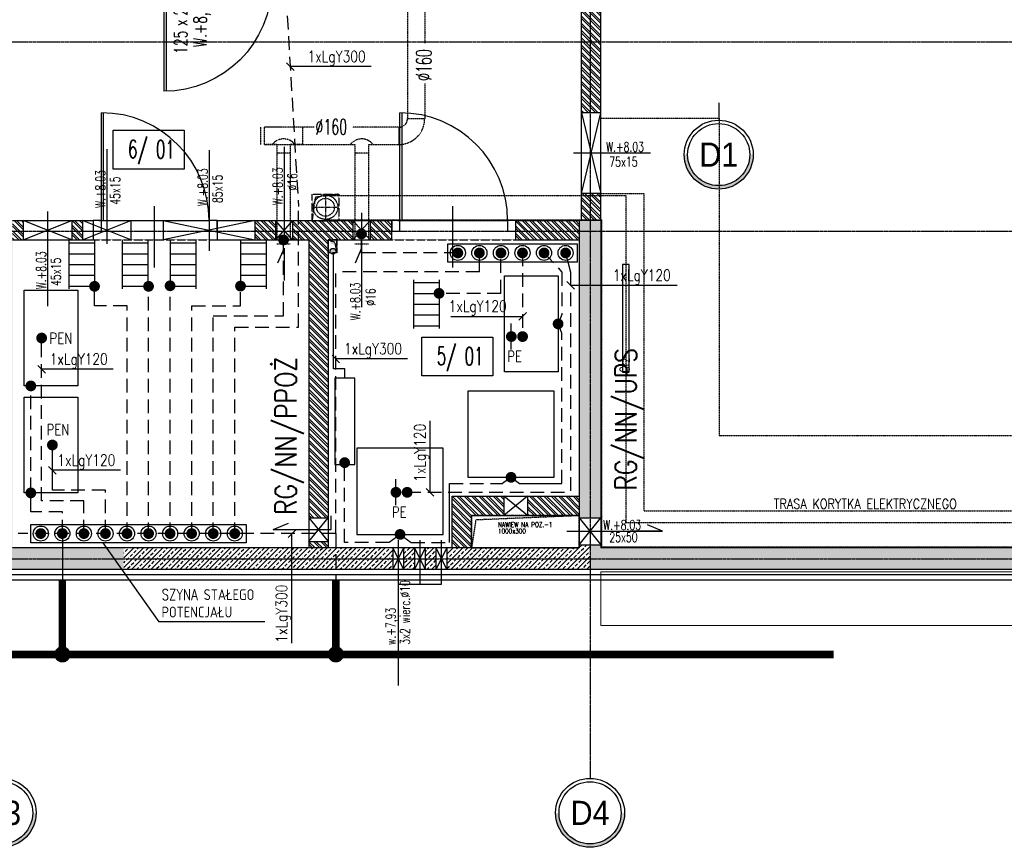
# Model space of a CAD drawing. Header units: inches. Extents: x 788 to 26783, y -4103 to 21.
# Tile 75 of 101: x 22101 to 23015, y -1969 to -1200. Entities that reach past the tile are written whole.
import ezdxf
from ezdxf.enums import TextEntityAlignment as Align

# ---------------------------------------------------------------- set-up
doc = ezdxf.new("R2010")
doc.units = ezdxf.units.IN
doc.header["$MEASUREMENT"] = 0
for name, pattern in [('CENTER', [2, 1.25, -0.25, 0.25, -0.25]), ('DASHDOT', [1, 0.5, -0.25, 0, -0.25]), ('DASHED', [0.75, 0.5, -0.25]), ('DASHED2', [0.375, 0.25, -0.125]), ('HIDDEN', [9.525, 6.35, -3.175])]:
    doc.linetypes.add(name, pattern=pattern)
doc.layers.add('0-sekcje', color=1, linetype='Continuous', lineweight=18)
for name, color, linetype in [('Drz---drzwi', 5, 'Continuous'), ('E135', 6, 'Continuous'), ('E35', 6, 'Continuous'), ('E50', 3, 'Continuous'), ('Ins-co', 2, 'Continuous'), ('Ins-el', 232, 'Continuous'), ('Ins-el-opis', 232, 'Continuous'), ('Ins-went', 141, 'Continuous'), ('Ins-wod', 4, 'Continuous'), ('Opis-pom', 6, 'Continuous'), ('Opis_pom_ramka', 6, 'Continuous'), ('Os-osie glowne', 1, 'CENTER'), ('Os-osie-opis', 2, 'Continuous'), ('Sc-beton', 7, 'Continuous'), ('Sc-beton-hatch', 86, 'Continuous'), ('Sc-cegla pustak', 42, 'Continuous'), ('Sc-cegla pustak-hatch', 8, 'Continuous'), ('Sc-izolacja term-styropian', 151, 'STYROPIAN-KA'), ('Sc-nadproza kon', 5, 'DASHED2'), ('W-otwor-strop-nad', 126, 'DASHED2'), ('W-przebicia-ściany', 223, 'Continuous')]:
    doc.layers.add(name, color=color, linetype=linetype)
doc.styles.add('dwg_opis duży', font='ARIAL.TTF', dxfattribs={"width": 0.9})
doc.styles.add('KA wymiar', font='romans.shx', dxfattribs={"width": 0.6})
doc.styles.add('ROMANS', font='romans', dxfattribs={"width": 0.85})
doc.styles.add('wymiar', font='romand.shx', dxfattribs={"width": 0.6})
doc.linetypes.add('STYROPIAN-KA', pattern='A,0.0001,-0.1,[135,ltypeshp.shx,S=0.1,R=0,X=-0.1,Y=0],0,[135,ltypeshp.shx,S=0.1,R=180,X=0.1,Y=0],-0.1', length=0.2001)
doc.linetypes.add('ZIGZAG', pattern='A,0.00254,-5.08,[131,ltypeshp.shx,S=5.08,R=0,X=-5.08,Y=0],-10.16,[131,ltypeshp.shx,S=5.08,R=180,X=5.08,Y=0],-5.08', length=20.32254)
pattern_1 = [(45, (-29453.0206, 16237.085), (-4.49012806, 4.49012806), []), (45, (-29448.5305, 16237.085), (-4.49012806, 4.49012806), [3.175, -1.5875])]
pattern_2 = [(135, (-29453.0206, 16237.085), (-3.36759605, -3.36759605), []), (135, (-29453.0206, 16239.33), (-3.36759605, -3.36759605), [])]

# ---------------------------------------------------------------- blocks, each defined once
blk = doc.blocks.new('_gfjkhgjhlhjk')
at = {"ltscale": 7}
for p, q in [((7.5, 10), (7.5, 110)), ((9.5, 10), (9.5, 109.98)), ((56.5, 23.36), (56.5, -33.64))]:
    blk.add_line(p, q, dxfattribs=at)
for points in [[(0, 0), (7.5, 0), (7.5, 10), (0, 10)], [(107.5, 0), (115, 0), (115, 10), (107.5, 10)]]:
    blk.add_lwpolyline(points, close=True, dxfattribs=at)
blk.add_lwpolyline([(5.5, 10), (107.5, 10)], dxfattribs=at)
blk.add_arc((7.5, 10), 100, 0, 90)
blk = doc.blocks.new('_opis_osi_liczbowy')
blk.add_hatch(color=256).paths.add_polyline_path([(32, 32), (32, 28.8, -1), (32, -28.8), (32, -32, 1)])
for radius in [32, 28.8]:
    blk.add_circle((32, 0), radius)
at = {"style": 'dwg_opis duży', "width": 0.9}
blk.add_attdef('AXNAMEH', text='', height=22.4, rotation=90, dxfattribs=at).set_placement((32, 0), align=Align.MIDDLE_CENTER)
blk = doc.blocks.new('_GFKJGKJ')
at = {"linetype": 'DASHED', "ltscale": 0.3}
for p, q in [((0, 11.25), (0, -11.25)), ((-11.25, 0), (11.25, 0))]:
    blk.add_line(p, q, dxfattribs=at)
for radius in [11.34, 8.25]:
    blk.add_circle((0, 0), radius, dxfattribs=at)
blk = doc.blocks.new('_opis_pom_metka')
at = {"layer": 'Opis_pom_ramka'}
blk.add_lwpolyline([(-33.13, 0), (32.87, 0), (32.87, -36), (-33.13, -36)], close=True, dxfattribs=at)
at = {"style": 'KA wymiar', "width": 0.6}
blk.add_attdef('KO/', text='', height=16.8, dxfattribs=at).set_placement((3.45, -25.87), align=Align.RIGHT)
blk.add_attdef('NR', (3.8, -26.16), '', height=16.8, dxfattribs=at)
blk = doc.blocks.new('_vxkdjhgkljhkgjhk')
for q in [(14.01, 6.02), (30.24, 0)]:
    blk.add_line((0, 0), q)
blk = doc.blocks.new('ozn_opis-schodów1-rzut')
at = {"style": 'ROMANS', "width": 0.7}
blk.add_text('x', height=12, dxfattribs=at).set_placement((-3.32, 3))
at = {"ltscale": 25, "style": 'ROMANS', "width": 0.7}
blk.add_attdef('Ilość', text='', height=12, dxfattribs=at).set_placement((-7.75, 3), align=Align.RIGHT)
blk.add_attdef('Wysokość', (6.22, 3), '', height=12, dxfattribs=at)
blk.add_attdef('Długość', text='', height=12, dxfattribs=at).set_placement((0.41, -15), align=Align.CENTER)

msp = doc.modelspace()

# ---------------------------------------------------------------- hatches: boundary and pattern name
at = {"layer": 'Ins-went'}
h = msp.add_hatch(color=256, dxfattribs=at)
h.paths.add_polyline_path([(22394.54, -1406.43, 1), (22389.29, -1406.43, 1)])
h.paths.add_polyline_path([(22389.29, -1415.36, 1), (22394.54, -1415.36, 1)])
at = {"layer": 'Sc-beton-hatch'}
h = msp.add_hatch(dxfattribs=at)
h.set_pattern_fill('ANSI33', color=256, style=0)
h.set_pattern_definition(pattern_1)
h.paths.add_polyline_path([(21490.53, -1396.83), (21480.53, -1396.83), (21480.53, -1461.46), (21490.53, -1464.27), (21490.53, -1462.83)])
h.paths.add_polyline_path([(21480.53, -1396.83), (21470.53, -1396.83), (21470.53, -1458.65), (21480.53, -1461.46)])
h.paths.add_polyline_path([(21480.53, -1461.46), (21470.53, -1458.65), (21470.53, -1507.25), (21480.53, -1507.25)])
h.paths.add_polyline_path([(21490.53, -1464.27), (21480.53, -1461.46), (21480.53, -1507.25), (21490.53, -1507.25)])
h.paths.add_polyline_path([(21490.53, -1507.25), (21480.53, -1507.25), (21480.53, -1578.34), (21490.53, -1578.34)])
h.paths.add_polyline_path([(21480.53, -1507.25), (21470.53, -1507.25), (21470.53, -1578.34), (21480.53, -1578.34)])
h.paths.add_polyline_path([(21480.53, -1578.34), (21470.53, -1578.34), (21470.53, -1700.83), (21480.53, -1700.83)])
h.paths.add_polyline_path([(21490.53, -1578.34), (21480.53, -1578.34), (21480.53, -1700.83), (21634.53, -1700.83), (21634.53, -1690.83), (21490.53, -1690.83)])
h.paths.add_polyline_path([(21480.53, -1700.83), (21470.53, -1700.83), (21470.53, -1710.83), (21480.53, -1710.83)])
h.paths.add_polyline_path([(21634.53, -1700.83), (21480.53, -1700.83), (21480.53, -1710.83), (21634.53, -1710.83)])
h.paths.add_polyline_path([(21655.53, -1700.83), (21645.53, -1700.83), (21645.53, -1710.83), (21655.53, -1710.83)])
h.paths.add_polyline_path([(21655.53, -1690.83), (21645.53, -1690.83), (21645.53, -1700.83), (21655.53, -1700.83)])
h.paths.add_polyline_path([(21684.53, -1690.83), (21666.53, -1690.83), (21666.53, -1700.83), (21684.53, -1700.83)])
h.paths.add_polyline_path([(21684.53, -1700.83), (21666.53, -1700.83), (21666.53, -1710.83), (21684.53, -1710.83)])
h.paths.add_polyline_path([(21705.53, -1700.83), (21695.53, -1700.83), (21695.53, -1710.83), (21705.53, -1710.83)])
h.paths.add_polyline_path([(21705.53, -1690.83), (21695.53, -1690.83), (21695.53, -1700.83), (21705.53, -1700.83)])
h.paths.add_polyline_path([(21759.35, -1690.83), (21716.53, -1690.83), (21716.53, -1700.83), (21759.35, -1700.83)])
h.paths.add_polyline_path([(21759.35, -1700.83), (21716.53, -1700.83), (21716.53, -1710.83), (21759.35, -1710.83)])
h.paths.add_polyline_path([(21815.53, -1700.83), (21759.35, -1700.83), (21759.35, -1710.83), (21815.53, -1710.83)])
h.paths.add_polyline_path([(21815.53, -1690.83), (21759.35, -1690.83), (21759.35, -1700.83), (21815.53, -1700.83)])
h.paths.add_polyline_path([(22084.53, -1396.83), (22036.03, -1396.83), (22036.03, -1406.83), (22074.53, -1406.83), (22074.53, -1598.83), (22074.53, -1690.83), (21880.53, -1690.83), (21880.53, -1682.83), (21860.53, -1682.83), (21860.53, -1690.83), (21815.53, -1690.83), (21815.53, -1700.83), (22084.53, -1700.83)])
h.paths.add_polyline_path([(22084.53, -1700.83), (21815.53, -1700.83), (21815.53, -1710.83), (22084.53, -1710.83)])
h.paths.add_polyline_path([(21922.03, -1396.83), (21860.53, -1396.83), (21860.53, -1493.33), (21880.53, -1493.33), (21880.53, -1406.83), (21922.03, -1406.83)], flags=17)
h.paths.add_polyline_path([(21922.03, -1386.83), (21860.53, -1386.83), (21860.53, -1396.83), (21922.03, -1396.83)])
h.paths.add_polyline_path([(21880.53, -1493.33), (21860.53, -1493.33), (21860.53, -1509.83), (21860.53, -1622.83), (21879.94, -1622.83), (21880.53, -1622.83)], flags=17)
h.paths.add_polyline_path([(22094.53, -1396.83), (22084.53, -1396.83), (22084.53, -1700.83), (22197.84, -1700.83), (22197.84, -1690.83), (22094.53, -1690.83)])
h.paths.add_polyline_path([(22094.53, -1386.83), (22084.53, -1386.83), (22084.53, -1396.83), (22094.53, -1396.83)])
h.paths.add_polyline_path([(22084.53, -1386.83), (22036.03, -1386.83), (22036.03, -1396.83), (22084.53, -1396.83)])
h.paths.add_polyline_path([(22197.84, -1700.83), (22084.53, -1700.83), (22084.53, -1710.83), (22197.84, -1710.83)])
h.paths.add_polyline_path([(22076.07, -1534.63), (22092.99, -1534.63), (22092.99, -1551.88), (22076.07, -1551.88)], flags=9)
h.paths.add_polyline_path([(21968.74, -1709.29), (21968.74, -1692.37), (21985.99, -1692.37), (21985.99, -1709.29)], flags=9)
h.paths.add_polyline_path([(22076.07, -1663.15), (22092.99, -1663.15), (22092.99, -1680.4), (22076.07, -1680.4)], flags=9)
h.paths.add_polyline_path([(21862.07, -1534.63), (21878.99, -1534.63), (21878.99, -1551.88), (21862.07, -1551.88)], flags=24)
h = msp.add_hatch(dxfattribs=at)
h.set_pattern_fill('ANSI33', color=256, style=0)
h.set_pattern_definition(pattern_1)
h.paths.add_polyline_path([(22892.59, -1700.83), (22630.53, -1700.83), (22630.53, -1710.83), (22892.59, -1710.83)])
h.paths.add_polyline_path([(22892.59, -1690.83), (22640.53, -1690.83), (22640.53, -1687.83), (22630.53, -1687.83), (22630.53, -1700.83), (22892.59, -1700.83)])
h.paths.add_polyline_path([(22640.53, -1396.83), (22630.53, -1396.83), (22630.53, -1662.83), (22640.53, -1662.83)])
h.paths.add_polyline_path([(22630.53, -1396.83), (22620.53, -1396.83), (22620.53, -1662.83), (22630.53, -1662.83)])
h.paths.add_polyline_path([(22640.53, -1386.83), (22630.53, -1386.83), (22630.53, -1396.83), (22640.53, -1396.83)])
h.paths.add_polyline_path([(22630.53, -1386.83), (22620.53, -1386.83), (22620.53, -1396.83), (22630.53, -1396.83)])
h.paths.add_polyline_path([(23161.53, -1700.83), (22892.59, -1700.83), (22892.59, -1710.83), (23161.53, -1710.83)])
h.paths.add_polyline_path([(23161.53, -1690.83), (22892.59, -1690.83), (22892.59, -1700.83), (23161.53, -1700.83)])
h.paths.add_polyline_path([(23445.53, -1700.83), (23161.53, -1700.83), (23161.53, -1710.83), (23445.53, -1710.83)])
h.paths.add_polyline_path([(23445.53, -1690.83), (23161.53, -1690.83), (23161.53, -1700.83), (23445.53, -1700.83)])
h.paths.add_polyline_path([(23764.53, -1700.83), (23445.53, -1700.83), (23445.53, -1710.83), (23764.53, -1710.83)])
h.paths.add_polyline_path([(23764.53, -1690.83), (23445.53, -1690.83), (23445.53, -1700.83), (23764.53, -1700.83)])
h = msp.add_hatch(dxfattribs=at)
h.set_pattern_fill('ANSI33', color=256, style=0)
h.set_pattern_definition(pattern_1)
h.paths.add_polyline_path([(22447.53, -1710.83), (22447.53, -1700.83), (22197.84, -1700.83), (22197.84, -1710.83)])
h.paths.add_polyline_path([(22197.84, -1690.83), (22197.84, -1700.83), (22447.53, -1700.83), (22447.53, -1690.83)])
h.paths.add_polyline_path([(22467.53, -1710.83), (22467.53, -1700.83), (22457.53, -1700.83), (22457.53, -1710.83)])
h.paths.add_polyline_path([(22457.53, -1700.83), (22467.53, -1700.83), (22467.53, -1690.83), (22457.53, -1690.83)])
h.paths.add_polyline_path([(22477.53, -1700.83), (22487.53, -1700.83), (22487.53, -1690.83), (22477.53, -1690.83)])
h.paths.add_polyline_path([(22477.53, -1710.83), (22487.53, -1710.83), (22487.53, -1700.83), (22477.53, -1700.83)])
h.paths.add_polyline_path([(22630.53, -1710.83), (22630.53, -1700.83), (22497.53, -1700.83), (22497.53, -1710.83)])
h.paths.add_polyline_path([(22630.53, -1700.83), (22630.53, -1687.83), (22620.53, -1687.83), (22620.53, -1690.83), (22520.53, -1690.83), (22497.53, -1690.83), (22497.53, -1700.83)])
at = {"layer": 'Sc-cegla pustak-hatch'}
h = msp.add_hatch(dxfattribs=at)
h.set_pattern_fill('ANSI32', color=256, scale=0.5, angle=90, style=0)
h.set_pattern_definition(pattern_2)
h.paths.add_polyline_path([(22640.53, -1166.83), (22630.53, -1166.83), (22630.53, -1175.01), (22640.53, -1175.01)])
h.paths.add_polyline_path([(22630.53, -1166.83), (22622.53, -1166.83), (22622.53, -1175.01), (22630.53, -1175.01)])
h.paths.add_polyline_path([(22630.53, -1175.01), (22622.53, -1175.01), (22622.53, -1185.07), (22630.53, -1185.07)])
h.paths.add_polyline_path([(22640.53, -1175.01), (22630.53, -1175.01), (22630.53, -1185.07), (22640.53, -1185.08)])
h.paths.add_polyline_path([(22640.53, -1185.08), (22630.53, -1185.07), (22630.53, -1189.55), (22640.53, -1189.55)])
h.paths.add_polyline_path([(22630.53, -1185.07), (22622.53, -1185.07), (22622.53, -1189.55), (22630.53, -1189.55)])
h.paths.add_polyline_path([(22630.53, -1189.55), (22622.53, -1189.55), (22622.53, -1220.83), (22630.53, -1220.83)])
h.paths.add_polyline_path([(22640.53, -1189.55), (22630.53, -1189.55), (22630.53, -1220.83), (22640.53, -1220.83)])
h.paths.add_polyline_path([(22640.53, -1220.83), (22630.53, -1220.83), (22630.53, -1230.9), (22640.53, -1230.9)])
h.paths.add_polyline_path([(22630.53, -1220.83), (22622.53, -1220.83), (22622.53, -1230.9), (22630.53, -1230.9)])
h.paths.add_polyline_path([(22630.53, -1230.9), (22622.53, -1230.9), (22622.53, -1286.83), (22630.53, -1286.83)])
h.paths.add_polyline_path([(22640.53, -1230.9), (22630.53, -1230.9), (22630.53, -1286.83), (22640.53, -1286.83)])
h.paths.add_polyline_path([(22640.53, -1363.58), (22630.53, -1363.58), (22630.53, -1386.08), (22640.53, -1386.08)])
h.paths.add_polyline_path([(22630.53, -1363.58), (22622.53, -1363.58), (22622.53, -1386.08), (22630.53, -1386.08)])
h.paths.add_polyline_path([(22630.53, -1361.83), (22622.53, -1361.83), (22622.53, -1363.58), (22630.53, -1363.58)])
h.paths.add_polyline_path([(22640.53, -1361.83), (22630.53, -1361.83), (22630.53, -1363.58), (22640.53, -1363.58)])
h.paths.add_polyline_path([(22640.53, -1386.08), (22630.53, -1386.08), (22630.53, -1386.83), (22640.53, -1386.83)])
h.paths.add_polyline_path([(22630.53, -1386.08), (22622.53, -1386.08), (22622.53, -1386.83), (22630.53, -1386.83)])
h.paths.add_polyline_path([(22623.56, -1189.25), (22639.49, -1189.25), (22639.49, -1206.5), (22623.56, -1206.5)], flags=9)
h = msp.add_hatch(dxfattribs=at)
h.set_pattern_fill('ANSI32', color=256, scale=0.5, angle=90, style=0)
h.set_pattern_definition(pattern_2)
h.paths.add_polyline_path([(22149.53, -1396.83), (22149.53, -1404.83), (22159.53, -1404.83), (22159.53, -1396.83)])
h.paths.add_polyline_path([(22159.53, -1396.83), (22159.53, -1386.83), (22149.53, -1386.83), (22149.53, -1396.83)])
h.paths.add_polyline_path([(22094.53, -1396.83), (22104.53, -1396.83), (22104.53, -1386.83), (22094.53, -1386.83)])
h.paths.add_polyline_path([(22094.53, -1404.83), (22104.53, -1404.83), (22104.53, -1396.83), (22094.53, -1396.83)])
h = msp.add_hatch(dxfattribs=at)
h.set_pattern_fill('ANSI32', color=256, scale=0.5, angle=90, style=0)
h.set_pattern_definition(pattern_2)
h.paths.add_polyline_path([(22446.53, -1396.83), (22426.53, -1396.83), (22426.53, -1404.83), (22446.53, -1404.83)])
h.paths.add_polyline_path([(22446.53, -1386.83), (22426.53, -1386.83), (22426.53, -1396.83), (22446.53, -1396.83)])
h.paths.add_polyline_path([(22410.53, -1386.83), (22397.53, -1386.83), (22397.53, -1387.32), (22372.53, -1387.32), (22372.53, -1386.83), (22354.53, -1386.83), (22354.53, -1396.83), (22410.53, -1396.83)])
h.paths.add_polyline_path([(22410.53, -1396.83), (22354.53, -1396.83), (22354.53, -1404.83), (22369.53, -1404.83), (22369.53, -1662.83), (22387.53, -1662.83), (22387.53, -1404.83), (22395.53, -1404.83), (22410.53, -1404.83)])
h.paths.add_polyline_path([(22338.53, -1396.83), (22319.53, -1396.83), (22319.53, -1404.83), (22338.53, -1404.83)])
h.paths.add_polyline_path([(22338.53, -1386.83), (22319.53, -1386.83), (22319.53, -1396.83), (22338.53, -1396.83)])
h.paths.add_polyline_path([(22387.53, -1684.83), (22369.53, -1684.83), (22369.53, -1690.83), (22387.53, -1690.83)])
h.paths.add_polyline_path([(22370.56, -1534.63), (22386.49, -1534.63), (22386.49, -1551.88), (22370.56, -1551.88)], flags=24)
h = msp.add_hatch(dxfattribs=at)
h.set_pattern_fill('ANSI32', color=256, scale=0.5, angle=90, style=0)
h.set_pattern_definition(pattern_2)
h.paths.add_polyline_path([(22561.53, -1396.83), (22561.53, -1404.83), (22620.53, -1404.83), (22620.53, -1396.83)])
h.paths.add_polyline_path([(22620.53, -1396.83), (22620.53, -1386.83), (22561.53, -1386.83), (22561.53, -1396.83)])
h = msp.add_hatch(dxfattribs=at)
h.set_pattern_fill('ANSI32', color=256, scale=0.5, angle=90, style=0)
h.set_pattern_definition(pattern_2)
h.paths.add_polyline_path([(22572.53, -1642.83), (22572.53, -1660.83), (22620.53, -1660.83), (22620.53, -1642.83)])
h.paths.add_polyline_path([(22550.53, -1642.83), (22522.47, -1642.83), (22522.58, -1660.83), (22550.53, -1660.83)])
h.paths.add_polyline_path([(22502.53, -1690.83), (22520.53, -1690.83), (22520.53, -1660.83), (22522.58, -1660.83), (22522.47, -1642.83), (22502.53, -1642.83)])
h.paths.add_polyline_path([(22524.97, -1661.68), (22524.97, -1645.74), (22542.22, -1645.74), (22542.22, -1661.68)], flags=9)
h.paths.add_polyline_path([(22488.46, -1663.15), (22504.39, -1663.15), (22504.39, -1680.4), (22488.46, -1680.4)], flags=9)
h.paths.add_polyline_path([(22506.56, -1663.15), (22522.49, -1663.15), (22522.49, -1680.4), (22506.56, -1680.4)], flags=24)

# ---------------------------------------------------------------- linework, layer by layer
at = {"layer": '0-sekcje'}
msp.add_lwpolyline([(22640.53, -1762.83), (22640.53, -1762.83), (22640.53, -1762.83), (23455.53, -1762.83), (23455.53, -1712.83), (22640.53, -1712.83), (22640.53, -1762.83)], dxfattribs=at)
at = {"layer": 'E135'}
for p, q in [((22348.76, -1240.47), (22355.83, -1247.54)), ((22427.33, -1244), (22352.29, -1244)), ((22608.97, -1443.57), (22616.04, -1450.65)), ((22711.48, -1447.11), (22612.51, -1447.11)), ((22501.42, -1475.84), (22567.9, -1475.84)), ((22571.43, -1472.31), (22564.36, -1479.38)), ((22391.09, -1511.75), (22398.17, -1518.83)), ((22461.11, -1515.29), (22394.63, -1515.29)), ((22118.08, -1521.34), (22125.15, -1528.41)), ((22188.1, -1524.88), (22121.62, -1524.88)), ((22482.08, -1639.15), (22482.08, -1572.67)), ((22128.08, -1615.16), (22135.15, -1622.23)), ((22194.75, -1618.7), (22131.62, -1618.7)), ((22478.54, -1635.61), (22485.61, -1642.68)), ((22350.41, -1680.98), (22357.49, -1673.91)), ((22353.95, -1779.23), (22353.95, -1677.45))]:
    msp.add_line(p, q, dxfattribs=at)
at = {"layer": 'E35', "linetype": 'Continuous', "lineweight": -2}
for p, q in [((22146.98, -1405.16), (22146.98, -1450.16)), ((22170.71, -1405.16), (22170.71, -1450.16)), ((22170.71, -1405.16), (22170.71, -1450.16)), ((22196.41, -1405.16), (22196.41, -1450.16)), ((22220.14, -1405.16), (22220.14, -1450.16)), ((22220.14, -1405.16), (22220.14, -1450.16)), ((22240.85, -1405.16), (22240.85, -1450.16)), ((22264.58, -1405.16), (22264.58, -1450.16)), ((22264.58, -1405.16), (22264.58, -1450.16)), ((22306.19, -1405.16), (22306.19, -1450.16)), ((22330.04, -1405.16), (22330.04, -1450.16)), ((22146.98, -1407.69), (22170.71, -1407.69)), ((22196.41, -1407.69), (22220.14, -1407.69)), ((22240.85, -1407.69), (22264.58, -1407.69)), ((22306.19, -1407.69), (22329.93, -1407.69)), ((22146.98, -1417.69), (22170.71, -1417.69)), ((22196.41, -1417.69), (22220.14, -1417.69)), ((22240.85, -1417.69), (22264.58, -1417.69)), ((22306.19, -1417.69), (22329.93, -1417.69)), ((22146.98, -1427.69), (22170.71, -1427.69)), ((22196.41, -1427.69), (22220.14, -1427.69)), ((22240.85, -1427.69), (22264.58, -1427.69)), ((22306.19, -1427.69), (22329.93, -1427.69)), ((22146.98, -1437.69), (22170.71, -1437.69)), ((22196.41, -1437.69), (22220.14, -1437.69)), ((22240.85, -1437.69), (22264.58, -1437.69)), ((22306.19, -1437.69), (22329.93, -1437.69)), ((22466.67, -1441.95), (22466.67, -1486.95)), ((22490.53, -1441.95), (22490.53, -1486.95)), ((22551.21, -1527.27), (22551.21, -1438.32)), ((22551.21, -1438.32), (22600.88, -1438.32)), ((22600.88, -1438.32), (22600.88, -1527.27)), ((22105.53, -1451.46), (22155.21, -1451.46)), ((22105.53, -1540.41), (22105.53, -1451.46)), ((22146.98, -1447.69), (22170.71, -1447.69)), ((22155.21, -1451.46), (22155.21, -1540.41)), ((22196.41, -1447.69), (22220.14, -1447.69)), ((22240.85, -1447.69), (22264.58, -1447.69)), ((22306.19, -1447.69), (22329.93, -1447.69)), ((22466.67, -1444.47), (22490.41, -1444.47)), ((22466.67, -1454.47), (22490.41, -1454.47)), ((22466.67, -1464.47), (22490.41, -1464.47)), ((22466.67, -1474.47), (22490.41, -1474.47)), ((22466.67, -1484.47), (22490.41, -1484.47)), ((22600.88, -1527.27), (22551.21, -1527.27)), ((22155.21, -1540.41), (22105.53, -1540.41)), ((22105.53, -1550.76), (22155.21, -1550.76)), ((22105.53, -1639.7), (22105.53, -1550.76)), ((22155.21, -1550.76), (22155.21, -1639.7)), ((22155.21, -1639.7), (22105.53, -1639.7))]:
    msp.add_line(p, q, dxfattribs=at)
at = {"layer": 'E35', "linetype": 'Continuous'}
msp.add_line((22178.41, -1685.92), (22230.34, -1759.45), dxfattribs=at)
at = {"layer": 'E35'}
msp.add_line((22328.66, -1759.45), (22230.34, -1759.45), dxfattribs=at)
for points in [[(22498.47, -1408.45), (22618.53, -1408.45), (22618.53, -1425.38), (22498.47, -1425.38)], [(22111.47, -1668.98), (22311.53, -1668.98), (22311.53, -1685.92), (22111.47, -1685.92)]]:
    msp.add_lwpolyline(points, close=True, dxfattribs=at)
at = {"layer": 'E35', "linetype": 'Continuous', "lineweight": -2}
for points in [[(22517.24, -1625.24), (22597.24, -1625.24), (22597.24, -1545.24), (22517.24, -1545.24)], [(22414.23, -1678.27), (22494.23, -1678.27), (22494.23, -1598.27), (22414.23, -1598.27)]]:
    msp.add_lwpolyline(points, close=True, dxfattribs=at)
at = {"layer": 'E35'}
for centre in [(22507.84, -1416.92), (22527.84, -1416.92), (22547.84, -1416.92), (22567.84, -1416.92), (22587.84, -1416.92), (22607.84, -1416.92), (22607.84, -1416.92), (22120.85, -1677.45), (22140.85, -1677.45), (22160.85, -1677.45), (22180.85, -1677.45), (22200.85, -1677.45), (22200.85, -1677.45), (22220.85, -1677.45), (22220.85, -1677.45), (22240.85, -1677.45), (22240.85, -1677.45), (22260.85, -1677.45), (22260.85, -1677.45), (22280.85, -1677.45), (22280.85, -1677.45), (22300.85, -1677.45), (22300.85, -1677.45)]:
    msp.add_circle(centre, 7, dxfattribs=at)
at = {"layer": 'E50', "linetype": 'HIDDEN', "lineweight": -2, "ltscale": 2}
for p, q in [((22348.4, -1177.81), (22359.92, -1373.68)), ((22359.92, -1485.9), (22359.92, -1373.68)), ((22346.14, -1475.21), (22346.14, -1404.59)), ((22507.84, -1416.92), (22418.44, -1416.92)), ((22527.84, -1434.59), (22527.84, -1416.92)), ((22547.84, -1454.47), (22547.84, -1416.92)), ((22567.9, -1416.62), (22567.9, -1494.89)), ((22587.84, -1416.92), (22604.34, -1434.71)), ((22527.84, -1434.59), (22394.63, -1434.59)), ((22394.63, -1677.45), (22394.63, -1434.59)), ((22604.34, -1434.71), (22604.34, -1474.15)), ((22612.51, -1434.71), (22612.51, -1639.15)), ((22220.85, -1679.95), (22220.85, -1447.94)), ((22240.85, -1679.95), (22240.85, -1447.94)), ((22306.19, -1465.9), (22306.19, -1447.45)), ((22547.84, -1454.47), (22490.41, -1454.47)), ((22200.85, -1465.9), (22170.71, -1465.9)), ((22200.85, -1679.95), (22200.85, -1465.9)), ((22260.85, -1465.9), (22306.19, -1465.9)), ((22260.85, -1679.95), (22260.85, -1465.9)), ((22280.85, -1679.95), (22280.85, -1475.21)), ((22280.85, -1475.21), (22346.14, -1475.21)), ((22300.85, -1485.9), (22359.92, -1485.9)), ((22300.85, -1679.95), (22300.85, -1485.9)), ((22121.62, -1647.18), (22121.62, -1495.93)), ((22604.34, -1630.98), (22604.34, -1491.45)), ((22111.62, -1657.18), (22111.62, -1540.41)), ((22402.8, -1685.67), (22402.8, -1611.63)), ((22500.05, -1630.98), (22549.36, -1630.98)), ((22180.85, -1637.18), (22131.62, -1637.18)), ((22180.85, -1677.45), (22180.85, -1637.18)), ((22460.83, -1639.15), (22612.51, -1639.15)), ((22160.85, -1647.18), (22121.62, -1647.18)), ((22160.85, -1677.45), (22160.85, -1647.18)), ((22140.85, -1657.18), (22111.62, -1657.18)), ((22140.85, -1677.45), (22140.85, -1657.18)), ((22394.63, -1677.45), (22099.77, -1677.45)), ((22394.63, -1677.45), (22394.63, -1720.83)), ((22444.07, -1685.67), (22402.8, -1685.67)), ((22464.4, -1685.67), (22500.05, -1685.67))]:
    msp.add_line(p, q, dxfattribs=at)
at = {"layer": 'E50', "linetype": 'HIDDEN', "lineweight": -2, "ltscale": 50}
for p, q in [((22418.44, -1416.92), (22418.44, -1399.24)), ((22170.71, -1465.9), (22170.71, -1447.69)), ((22131.62, -1637.18), (22131.62, -1595.23)), ((22500.05, -1685.67), (22500.05, -1630.98)), ((22565.12, -1630.98), (22604.34, -1630.98))]:
    msp.add_line(p, q, dxfattribs=at)
at = {"layer": 'E50'}
for p, q in [((22607.84, -1416.92), (22612.51, -1434.71)), ((22604.34, -1474.15), (22600.88, -1482.8)), ((22557.47, -1506.66), (22557.47, -1482.48)), ((22604.34, -1491.45), (22600.88, -1482.8)), ((22557.24, -1625.24), (22549.36, -1630.98)), ((22557.24, -1625.24), (22565.12, -1630.98)), ((22450.4, -1651.24), (22450.4, -1627.06)), ((22140.85, -1677.45), (22140.85, -1720.83)), ((22454.23, -1678.27), (22444.07, -1685.67)), ((22454.23, -1678.27), (22464.4, -1685.67))]:
    msp.add_line(p, q, dxfattribs=at)
at = {"layer": 'E50', "linetype": 'HIDDEN', "ltscale": 10, "const_width": 7}
msp.add_lwpolyline([(22957.8, -402.81), (21491.73, -403.68, 0.414214), (21391.73, -503.68), (21391.73, -1689.63, 0.414214), (21491.73, -1789.63), (22856.5, -1789.63)], format="xyb", dxfattribs=at)
at = {"layer": 'E50', "linetype": 'Continuous', "lineweight": -2, "const_width": 5}
for points in [[(22418.44, -1396.74, 1), (22418.44, -1401.74, 1)], [(22346.14, -1402.33, 1), (22346.14, -1407.33, 1)], [(22507.84, -1414.42, 1), (22507.84, -1419.42, 1)], [(22527.84, -1414.42, 1), (22527.84, -1419.42, 1)], [(22547.84, -1414.42, 1), (22547.84, -1419.42, 1)], [(22567.84, -1414.42, 1), (22567.84, -1419.42, 1)], [(22587.84, -1414.42, 1), (22587.84, -1419.42, 1)], [(22607.84, -1414.42, -1), (22607.84, -1419.42, -1)], [(22170.71, -1445.44, 1), (22170.71, -1450.44, 1)], [(22220.85, -1445.44, 1), (22220.85, -1450.44, 1)], [(22240.85, -1444.95, 1), (22240.85, -1449.95, 1)], [(22306.19, -1445.19, 1), (22306.19, -1450.19, 1)], [(22490.41, -1451.97, -1), (22490.41, -1456.97, -1)], [(22600.88, -1480.3, 1), (22600.88, -1485.3, 1)], [(22121.62, -1493.43, 1), (22121.62, -1498.43, 1)], [(22557.47, -1492.07, 1), (22557.47, -1497.07, 1)], [(22567.9, -1492.07, 1), (22567.9, -1497.07, 1)], [(22111.62, -1537.91, 1), (22111.62, -1542.91, 1)], [(22131.62, -1592.73, 1), (22131.62, -1597.73, 1)], [(22402.8, -1609.13, 1), (22402.8, -1614.13, 1)], [(22557.24, -1622.74, 1), (22557.24, -1627.74, 1)], [(22111.62, -1637.2, 1), (22111.62, -1642.2, 1)], [(22450.4, -1636.65, 1), (22450.4, -1641.65, 1)], [(22460.83, -1636.65, 1), (22460.83, -1641.65, 1)], [(22120.85, -1674.95, 1), (22120.85, -1679.95, 1)], [(22140.85, -1674.95, 1), (22140.85, -1679.95, 1)], [(22160.85, -1674.95, 1), (22160.85, -1679.95, 1)], [(22180.85, -1674.95, 1), (22180.85, -1679.95, 1)], [(22200.85, -1674.95, -1), (22200.85, -1679.95, -1)], [(22220.85, -1674.95, -1), (22220.85, -1679.95, -1)], [(22240.85, -1674.95, -1), (22240.85, -1679.95, -1)], [(22260.85, -1674.95, -1), (22260.85, -1679.95, -1)], [(22280.85, -1674.95, -1), (22280.85, -1679.95, -1)], [(22300.85, -1674.95, -1), (22300.85, -1679.95, -1)], [(22454.23, -1675.77, 1), (22454.23, -1680.77, 1)]]:
    msp.add_lwpolyline(points, format="xyb", close=True, dxfattribs=at)
at = {"layer": 'E50', "const_width": 7}
for points in [[(22140.85, -1720.83), (22140.85, -1789.63)], [(22394.63, -1720.83), (22394.63, -1789.63)]]:
    msp.add_lwpolyline(points, dxfattribs=at)
at = {"layer": 'E50', "const_width": 7.5}
for points in [[(22140.85, -1793.38, 1), (22140.85, -1785.88, 1)], [(22394.63, -1793.38, 1), (22394.63, -1785.88, 1)]]:
    msp.add_lwpolyline(points, format="xyb", close=True, dxfattribs=at)
at = {"layer": 'Ins-co'}
msp.add_lwpolyline([(22660.61, -1527.75), (22666.71, -1527.75), (22666.71, -1427.75), (22660.61, -1427.75)], close=True, dxfattribs=at)
at = {"layer": 'Ins-el', "linetype": 'DASHED', "ltscale": 0.5}
for p, q in [((22640.53, -1291.83), (22750.3, -1291.83)), ((22750.3, -1291.83), (22750.3, -1586.39)), ((22750.3, -1586.39), (23662.22, -1586.39))]:
    msp.add_line(p, q, dxfattribs=at)
msp.add_lwpolyline([(22640.53, -1361.83), (22680.3, -1361.83), (22680.3, -1656.39), (23732.22, -1656.39), (23732.22, -1446.34)], dxfattribs=at)
at = {"layer": 'Ins-went', "linetype": 'DASHED', "ltscale": 0.5}
for p, q in [((22461.08, -1133.83), (22461.08, -1292.28)), ((22477.08, -1133.83), (22477.08, -1222.19)), ((22477.08, -1259.61), (22477.08, -1292.28)), ((22325.02, -1316.33), (22325.02, -1300.33)), ((22343.91, -1300.33), (22328.39, -1300.33)), ((22374.56, -1300.33), (22328.39, -1300.33)), ((22454.03, -1300.33), (22410.15, -1300.33)), ((22328.39, -1316.33), (22412.34, -1316.33)), ((22339.89, -1316.33), (22329.68, -1316.33)), ((22339.89, -1316.33), (22339.89, -1404.83)), ((22363.89, -1316.33), (22352.39, -1316.33)), ((22352.39, -1316.33), (22352.39, -1404.83)), ((22412.34, -1316.33), (22412.34, -1404.83)), ((22424.84, -1316.33), (22424.84, -1404.83)), ((22424.84, -1316.33), (22453.08, -1316.33))]:
    msp.add_line(p, q, dxfattribs=at)
at = {"layer": 'Ins-went'}
for p, q in [((22393.69, -1533.2), (22393.69, -1613.2)), ((22412.39, -1533.2), (22393.69, -1533.2)), ((22412.39, -1613.2), (22412.39, -1533.2)), ((22393.69, -1613.2), (22412.39, -1613.2))]:
    msp.add_line(p, q, dxfattribs=at)
at = {"layer": 'Ins-went', "linetype": 'DASHED', "ltscale": 0.5}
for points in [[(22461.08, -1292.28), (22477.08, -1292.28)], [(22328.39, -1316.33), (22328.39, -1300.33)], [(22363.89, -1316.33), (22363.89, -1300.33)], [(22453.08, -1300.28), (22453.08, -1316.28)], [(22352.39, -1324.33), (22339.89, -1324.33)], [(22424.84, -1324.33), (22412.34, -1324.33)], [(22339.89, -1408.53), (22352.39, -1408.53)], [(22412.34, -1408.53), (22424.84, -1408.53)]]:
    msp.add_lwpolyline(points, dxfattribs=at)
at = {"layer": 'Ins-went', "linetype": 'CENTER', "ltscale": 0.3}
msp.add_lwpolyline([(22403.1, -1532.97), (22403.1, -1524.44), (22392.42, -1524.44), (22392.42, -1416.83), (22392.42, -1416.83)], dxfattribs=at)
at = {"layer": 'Ins-went'}
msp.add_circle((22391.92, -1415.36), 2.63, dxfattribs=at)
at = {"layer": 'Ins-went', "linetype": 'DASHED', "ltscale": 0.5}
for centre, radius, start, end in [((22453.08, -1292.28), 8, 270, 0), ((22453.08, -1292.28), 24, 270, 0), ((22346.14, -1324.33), 13.27, 37.07794, 142.92206), ((22418.59, -1324.33), 13.27, 37.07794, 142.92206)]:
    msp.add_arc(centre, radius, start, end, dxfattribs=at)
at = {"layer": 'Ins-wod', "linetype": 'DASHED2'}
for points in [[(22384.98, -1363.58), (22664.03, -1363.58)], [(22664.03, -1667.33), (22664.03, -1363.58)], [(22384.98, -1386.08), (22641.53, -1386.08)], [(22641.53, -1689.83), (22641.53, -1386.08)], [(22664.03, -1667.33), (23746.53, -1667.33)], [(22641.53, -1689.83), (23746.53, -1689.83)]]:
    msp.add_lwpolyline(points, dxfattribs=at)
at = {"layer": 'Os-osie glowne'}
for points in [[(22630.53, -206.18), (22630.53, -1888.72)], [(21255.53, -1220.83), (23893.41, -1220.83)], [(21255.53, -1396.83), (23893.41, -1396.83)], [(21255.53, -1700.83), (23893.41, -1700.83)]]:
    msp.add_lwpolyline(points, dxfattribs=at)
at = {"layer": 'Os-osie-opis'}
for points in [[(22749.91, -1277.67), (22749.91, -1293.67)], [(22630.53, -1888.72), (22630.53, -1904.72)]]:
    msp.add_lwpolyline(points, dxfattribs=at)
at = {"layer": 'Sc-beton'}
for p, q in [((22640.53, -1386.83), (22640.53, -1690.83)), ((23764.53, -1710.83), (21470.53, -1710.83))]:
    msp.add_line(p, q, dxfattribs=at)
for points in [[(22640.53, -1386.83), (22620.53, -1386.83)], [(22620.53, -1386.83), (22620.53, -1690.83)], [(22620.53, -1690.83), (22094.53, -1690.83)], [(23764.53, -1690.83), (22640.53, -1690.83)]]:
    msp.add_lwpolyline(points, dxfattribs=at)
at = {"layer": 'Sc-cegla pustak'}
for points in [[(22622.53, -1386.83), (22622.53, -1166.83)], [(22640.53, -1386.83), (22640.53, -1166.83)], [(22094.53, -1386.83), (22169.53, -1386.83)], [(22169.53, -1386.83), (22169.53, -1404.83)], [(22284.53, -1386.83), (22446.53, -1386.83)], [(22284.53, -1386.83), (22284.53, -1404.83)], [(22446.53, -1404.83), (22446.53, -1386.83)], [(22561.53, -1386.83), (22620.53, -1386.83)], [(22561.53, -1404.83), (22561.53, -1386.83)], [(22094.53, -1404.83), (22169.53, -1404.83)], [(22284.53, -1404.83), (22369.53, -1404.83)], [(22369.53, -1404.83), (22369.53, -1690.83)], [(22387.53, -1404.83), (22387.53, -1690.83)], [(22387.53, -1404.83), (22446.53, -1404.83)], [(22561.53, -1404.83), (22620.53, -1404.83)], [(22502.53, -1690.83), (22502.53, -1642.83), (22620.53, -1642.83)], [(22520.53, -1690.83), (22520.53, -1660.83), (22620.53, -1660.83)]]:
    msp.add_lwpolyline(points, dxfattribs=at)
at = {"layer": 'Sc-izolacja term-styropian', "linetype": 'ZIGZAG', "ltscale": 0.018}
msp.add_line((23764.53, -1715.83), (21465.53, -1715.83), dxfattribs=at)
at = {"layer": 'Sc-izolacja term-styropian', "linetype": 'ByBlock'}
msp.add_line((23764.53, -1720.83), (21460.53, -1720.83), dxfattribs=at)
at = {"layer": 'Sc-nadproza kon', "linetype": 'DASHDOT', "ltscale": 0.5}
for points in [[(22169.53, -1404.83), (22284.53, -1404.83)], [(22446.53, -1404.83), (22561.53, -1404.83)]]:
    msp.add_lwpolyline(points, dxfattribs=at)
at = {"layer": 'W-otwor-strop-nad', "linetype": 'DASHDOT', "ltscale": 0.5}
for points in [[(22372.53, -1362.32), (22397.53, -1362.32), (22397.53, -1387.32), (22372.53, -1387.32)], [(22397.53, -1362.32), (22375.53, -1365.32), (22372.53, -1387.32), (22372.53, -1362.32)], [(22387.53, -1416.83), (22387.53, -1404.83), (22395.53, -1404.83), (22395.53, -1416.83)], [(22395.53, -1416.83), (22395.53, -1404.83), (22387.53, -1404.83), (22393.53, -1406.83)]]:
    msp.add_lwpolyline(points, close=True, dxfattribs=at)
at = {"layer": 'W-otwor-strop-nad'}
for points in [[(22520.53, -1660.83), (22520.53, -1690.83), (22620.53, -1690.83), (22620.53, -1660.83)], [(22520.53, -1690.83), (22520.53, -1660.83), (22620.53, -1660.83), (22524.53, -1664.83)]]:
    msp.add_lwpolyline(points, close=True, dxfattribs=at)
at = {"layer": 'W-przebicia-ściany'}
for p, q in [((22182.03, -1320.68), (22182.03, -1408.36)), ((22277.03, -1321.65), (22277.03, -1414.96)), ((22346.53, -1318.35), (22346.53, -1406.03)), ((22686.62, -1324.33), (22615.14, -1324.33)), ((22127.03, -1378.62), (22127.03, -1466.3)), ((22418.53, -1379.62), (22418.53, -1467.3)), ((22608.87, -1675.33), (22697.89, -1675.33)), ((22492.53, -1724.46), (22492.53, -1683.59)), ((22452.53, -1724.46), (22492.53, -1724.46))]:
    msp.add_line(p, q, dxfattribs=at)
for points in [[(22640.53, -1286.83), (22622.53, -1286.83)], [(22622.53, -1361.83), (22640.53, -1286.83)], [(22622.53, -1286.83), (22640.53, -1361.83)], [(22640.53, -1361.83), (22622.53, -1361.83)], [(22104.53, -1386.83), (22104.53, -1404.83)], [(22149.53, -1404.83), (22104.53, -1386.83)], [(22104.53, -1404.83), (22149.53, -1386.83)], [(22149.53, -1386.83), (22149.53, -1404.83)], [(22159.53, -1386.83), (22159.53, -1404.83)], [(22204.53, -1404.83), (22159.53, -1386.83)], [(22159.53, -1404.83), (22204.53, -1386.83)], [(22204.53, -1386.83), (22204.53, -1404.83)], [(22234.53, -1386.83), (22234.53, -1404.83)], [(22234.53, -1386.83), (22319.53, -1404.83)], [(22319.53, -1386.83), (22234.53, -1404.83)], [(22319.53, -1386.83), (22319.53, -1404.83)], [(22338.53, -1386.83), (22338.53, -1404.83)], [(22354.53, -1404.83), (22338.53, -1386.83)], [(22354.53, -1386.83), (22338.53, -1404.83)], [(22354.53, -1386.83), (22354.53, -1404.83)], [(22410.53, -1386.83), (22410.53, -1404.83)], [(22426.53, -1404.83), (22410.53, -1386.83)], [(22426.53, -1386.83), (22410.53, -1404.83)], [(22426.53, -1386.83), (22426.53, -1404.83)], [(22550.53, -1642.83), (22550.53, -1660.83)], [(22572.53, -1660.83), (22550.53, -1642.83)], [(22572.53, -1642.83), (22550.53, -1660.83)], [(22572.53, -1642.83), (22572.53, -1660.83)], [(22366.78, -1673.83), (22390.16, -1673.83), (22390.16, -1660.85)], [(22369.53, -1662.83), (22387.53, -1662.83)], [(22369.53, -1662.83), (22387.53, -1684.83)], [(22369.53, -1684.83), (22387.53, -1662.83)], [(22620.53, -1662.83), (22640.53, -1662.83)], [(22620.53, -1662.83), (22640.53, -1687.83)], [(22620.53, -1687.83), (22640.53, -1662.83)], [(22369.53, -1684.83), (22387.53, -1684.83)], [(22452.53, -1683.59), (22452.53, -1818.52)], [(22472.53, -1683.59), (22472.53, -1724.46)], [(22620.53, -1687.83), (22640.53, -1687.83)], [(22447.53, -1690.83), (22447.53, -1710.83)], [(22457.53, -1690.83), (22447.53, -1710.83)], [(22447.53, -1690.83), (22457.53, -1710.83)], [(22457.53, -1690.83), (22457.53, -1710.83)], [(22467.53, -1690.83), (22467.53, -1710.83)], [(22477.53, -1690.83), (22467.53, -1710.83)], [(22467.53, -1690.83), (22477.53, -1710.83)], [(22477.53, -1690.83), (22477.53, -1710.83)], [(22487.53, -1690.83), (22487.53, -1710.83)], [(22497.53, -1690.83), (22487.53, -1710.83)], [(22487.53, -1690.83), (22497.53, -1710.83)], [(22497.53, -1690.83), (22497.53, -1710.83)]]:
    msp.add_lwpolyline(points, dxfattribs=at)

# ---------------------------------------------------------------- block references
at = {"layer": 'Drz---drzwi', "xscale": -1, "rotation": 180}
msp.add_blockref('_gfjkhgjhlhjk', (22227.53, -1156.83), dxfattribs=at)
at = {"layer": 'Drz---drzwi'}
for p in [(22169.53, -1396.83), (22446.53, -1396.83)]:
    msp.add_blockref('_gfjkhgjhlhjk', p, dxfattribs=at)
at = {"layer": 'Ins-went', "xscale": -1, "rotation": 90}
for p in [(22346.53, -1412.43), (22418.53, -1412.43)]:
    msp.add_blockref('_vxkdjhgkljhkgjhk', p, dxfattribs=at)
at = {"layer": 'Ins-went'}
msp.add_blockref('_vxkdjhgkljhkgjhk', (22336.54, -1673.83), dxfattribs=at)
at = {"layer": 'Ins-went', "xscale": -1}
msp.add_blockref('_vxkdjhgkljhkgjhk', (22697.89, -1675.33), dxfattribs=at)
at = {"layer": 'Ins-wod'}
msp.add_blockref('_GFKJGKJ', (22385.03, -1374.5), dxfattribs=at)
at = {"layer": 'Opis-pom'}
ref = msp.add_blockref('_opis_pom_metka', (22220.98, -1303.03), dxfattribs=at)
ref.add_attrib('KO/', '6/', dxfattribs={"layer": '0', "height": 16.8, "style": 'KA wymiar', "width": 0.6}).set_placement((22220.01, -1328.9), align=Align.RIGHT)
ref.add_attrib('NR', '01', (22227.74, -1329.2), dxfattribs={"layer": '0', "height": 16.8, "style": 'KA wymiar', "width": 0.6})
ref = msp.add_blockref('_opis_pom_metka', (22507.48, -1495.09), dxfattribs=at)
ref.add_attrib('KO/', '5/', dxfattribs={"layer": '0', "height": 16.8, "style": 'KA wymiar', "width": 0.6}).set_placement((22506.51, -1520.96), align=Align.RIGHT)
ref.add_attrib('NR', '01', (22514.24, -1521.26), dxfattribs={"layer": '0', "height": 16.8, "style": 'KA wymiar', "width": 0.6})
at = {"layer": 'Os-osie-opis', "rotation": 270}
for p, values in [((22749.91, -1293.67), {'AXNAMEH': 'D1'}), ((22084.53, -1904.72), {'AXNAMEH': 'D3'}), ((22630.53, -1904.72), {'AXNAMEH': 'D4'})]:
    msp.add_blockref('_opis_osi_liczbowy', p, dxfattribs=at).add_auto_attribs(values)
at = {"layer": 'W-przebicia-ściany', "rotation": 90}
msp.add_blockref('ozn_opis-schodów1-rzut', (22259.7, -1202.85), dxfattribs=at).add_auto_attribs({'Ilość': '125', 'Wysokość': '25', 'Długość': 'W.+8,03'})

# ---------------------------------------------------------------- texts
at = {"layer": 'E135', "style": 'ROMANS', "width": 0.8}
for s, p in [('1xLgY300', (22368.4, -1239.74)), ('1xLgY120', (22651.63, -1442.85)), ('1xLgY120', (22499.34, -1471.58)), ('1xLgY300', (22402.18, -1511.03)), ('1xLgY120', (22129.17, -1520.61)), ('1xLgY120', (22136.18, -1614.43))]:
    msp.add_text(s, height=10.4, dxfattribs=at).set_placement(p)
for s, p in [('1xLgY120', (22477.81, -1629.39)), ('1xLgY300', (22349.45, -1778.76))]:
    msp.add_text(s, height=10.4, rotation=90, dxfattribs=at).set_placement(p)
at = {"layer": 'E35', "style": 'ROMANS', "width": 0.8}
for s, p in [('PEN', (22128.93, -1501.17)), ('PE', (22553.69, -1517.95)), ('PEN', (22126.18, -1586.05)), ('PE', (22446.62, -1662.53)), ('SZYNA STAŁEGO', (22232.93, -1739.14)), ('POTENCJAŁU', (22232.93, -1755.33))]:
    msp.add_text(s, height=10, dxfattribs=at).set_placement(p)
at = {"layer": 'E50', "style": 'ROMANS', "width": 0.8}
for s, p in [('RG/NN/PPOŻ', (22358.18, -1660.08)), ('RG/NN/UPS', (22673.75, -1637.53))]:
    msp.add_text(s, height=20, rotation=90, dxfattribs=at).set_placement(p)
at = {"layer": 'Ins-co', "style": 'ROMANS', "width": 0.7}
msp.add_text('Grz.', height=9, rotation=90, dxfattribs=at).set_placement((22667.16, -1527.9, 0))
at = {"layer": 'Ins-el-opis', "insert": (22801.07, -1649.86), "char_height": 9, "width": 413.2621, "attachment_point": 4, "line_spacing_factor": 0.333333, "style": 'ROMANS'}
msp.add_mtext('TRASA KORYTKA ELEKTRYCZNEGO', dxfattribs=at)
at = {"layer": 'Ins-went', "style": 'wymiar', "width": 0.6}
for rotation, p in [(89.94143, (22483.46, -1257.26, 0)), (359.94143, (22375.69, -1307.04, 0))]:
    msp.add_text('%%c160', height=14.313, rotation=rotation, dxfattribs=at).set_placement(p)
at = {"layer": 'Ins-went', "linetype": 'ByBlock', "ltscale": 0.5, "style": 'ROMANS', "width": 0.7}
for s, p in [(' NAWIEW NA POZ.-1', (22542.45, -1671.37, 0)), ('1000x300', (22545.07, -1677.43, 0))]:
    msp.add_text(s, height=4.5, dxfattribs=at).set_placement(p)
at = {"layer": 'W-przebicia-ściany', "style": 'ROMANS', "width": 0.7}
for s, p in [('W.+8.03', (22645.47, -1323)), ('75x15', (22648.41, -1336.67)), ('W.+8.03', (22642.75, -1674)), ('25x50', (22648.46, -1685.4))]:
    msp.add_text(s, height=9, dxfattribs=at).set_placement(p)
for s, p in [('W.+8.03', (22275.69, -1373.54)), ('W.+8.03', (22345.19, -1372.66)), ('W.+8.03', (22180.69, -1375.17)), ('45x15', (22194.37, -1372.23)), ('85x15', (22289.37, -1370.6)), ('%%C16', (22358.87, -1359.1)), ('W.+8.03', (22125.69, -1450.57)), ('45x15', (22139.37, -1447.63)), ('W.+8.03', (22417.19, -1479.52)), ('%%C16', (22431.32, -1465.97)), ('3x2 wierc.%%C10', (22463.32, -1780.68, 0)), ('w.+7,93', (22449.99, -1780.94, 0))]:
    msp.add_text(s, height=9, rotation=90, dxfattribs=at).set_placement(p)

doc.saveas('drawing.dxf')
